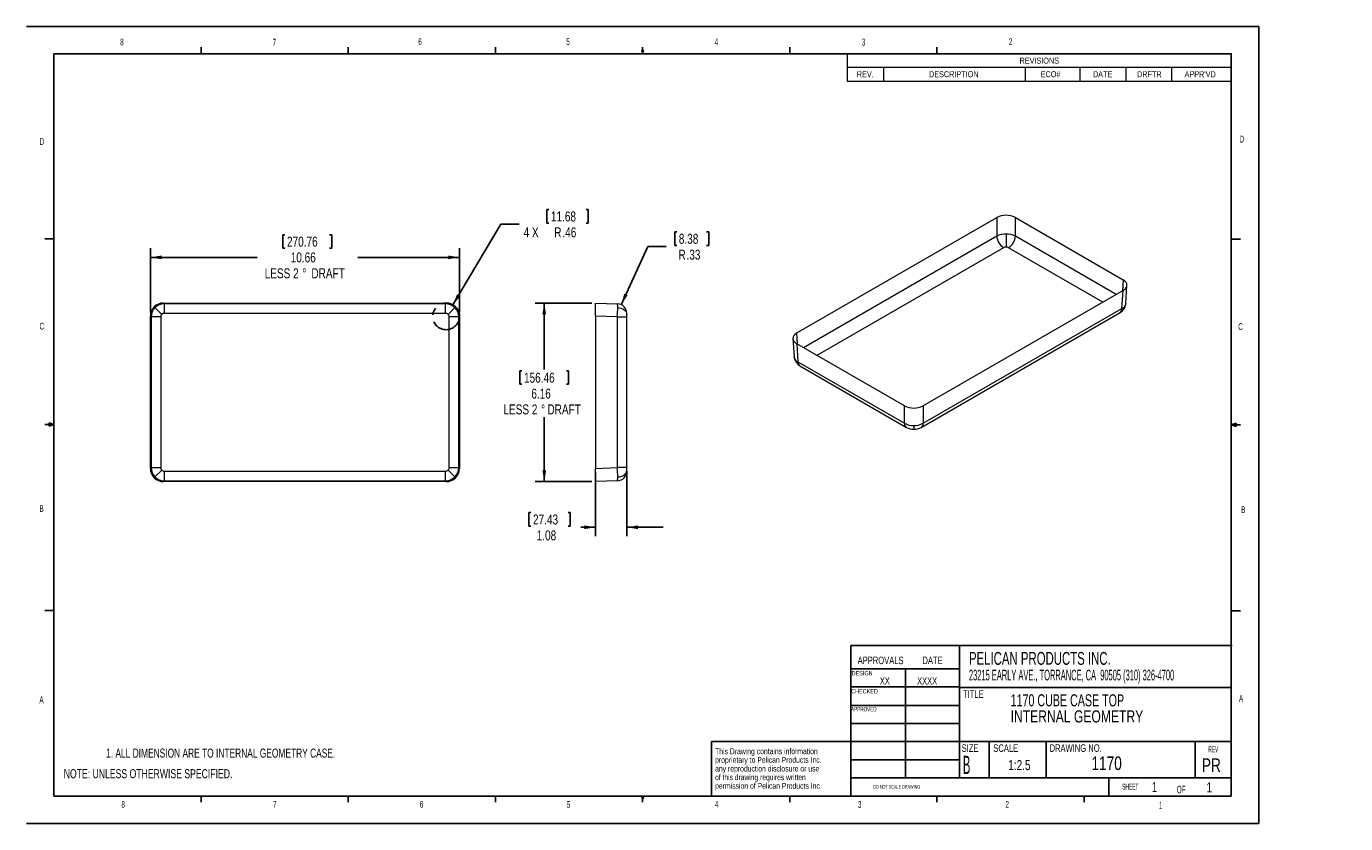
# Model space of a CAD drawing. Header units: inches. Extents: x 0 to 18.2, y 0 to 11.
import ezdxf

# ---------------------------------------------------------------- set-up
doc = ezdxf.new("R2010")
doc.units = ezdxf.units.IN
doc.header["$MEASUREMENT"] = 0
doc.linetypes.add('CENTERX2', pattern=[0.8, 0.5, -0.1, 0.1, -0.1])
doc.layers.add('SLD-0', color=7, linetype='Continuous')
doc.styles.add('SLDTEXTSTYLE0', font='TXT', dxfattribs={"width": 0.691667})
doc.styles.add('SLDTEXTSTYLE1', font='TXT', dxfattribs={"width": 0.71371})
doc.styles.add('SLDTEXTSTYLE10', font='TXT', dxfattribs={"width": 0.457579})
doc.styles.add('SLDTEXTSTYLE11', font='TXT', dxfattribs={"width": 0.663158})
doc.styles.add('SLDTEXTSTYLE12', font='TXT', dxfattribs={"width": 0.703125})
doc.styles.add('SLDTEXTSTYLE13', font='TXT', dxfattribs={"width": 0.705882})
doc.styles.add('SLDTEXTSTYLE14', font='TXT', dxfattribs={"width": 0.689516})
doc.styles.add('SLDTEXTSTYLE15', font='TXT', dxfattribs={"width": 0.704545})
doc.styles.add('SLDTEXTSTYLE16', font='TXT', dxfattribs={"width": 0.661765})
doc.styles.add('SLDTEXTSTYLE2', font='TXT', dxfattribs={"width": 0.497779})
doc.styles.add('SLDTEXTSTYLE3', font='TXT', dxfattribs={"width": 0.594306})
doc.styles.add('SLDTEXTSTYLE4', font='TXT', dxfattribs={"width": 0.75})
doc.styles.add('SLDTEXTSTYLE5', font='TXT', dxfattribs={"width": 0.500002})
doc.styles.add('SLDTEXTSTYLE6', font='TXT', dxfattribs={"width": 0.605})
doc.styles.add('SLDTEXTSTYLE7', font='TXT', dxfattribs={"width": 0.501333})
doc.styles.add('SLDTEXTSTYLE8', font='TXT', dxfattribs={"width": 0.466179})
doc.styles.add('SLDTEXTSTYLE9', font='TXT', dxfattribs={"width": 0.552632})
doc.dimstyles.new('SLDDIMSTYLE0', dxfattribs={"dimtxt": 0.137795, "dimasz": 0.156, "dimexe": 0, "dimexo": 0.0625, "dimgap": 0.034449, "dimtad": 0, "dimtih": 1, "dimtoh": 1, "dimlfac": 2.5, "dimzin": 12, "dimdsep": 46, "dimtxsty": 'SLDTEXTSTYLE4', "dimsah": 1, "dimcen": 0.09, "dimadec": 0, "dimazin": 0, "dimtfac": 1, "dimtofl": 0, "dimtmove": 0, "dimatfit": 3, "dimfxl": 1, "dimtolj": 1, "dimtzin": 12, "dimarcsym": 0})
doc.dimstyles.new('SLDDIMSTYLE1', dxfattribs={"dimtxt": 0.137795, "dimasz": 0.156, "dimexe": 0, "dimexo": 0.0625, "dimgap": 0.034449, "dimtad": 0, "dimtih": 1, "dimtoh": 1, "dimlfac": 2.5, "dimzin": 12, "dimdsep": 46, "dimtxsty": 'SLDTEXTSTYLE4', "dimsah": 1, "dimcen": 0.09, "dimadec": 0, "dimazin": 0, "dimtfac": 1, "dimtofl": 0, "dimtmove": 0, "dimatfit": 3, "dimfxl": 1, "dimtolj": 1, "dimtzin": 12, "dimarcsym": 0})

# ---------------------------------------------------------------- blocks, each defined once
blk = doc.blocks.new('SW_NOTE_0')
at = {"layer": 'SLD-0', "color": 0, "char_height": 0.08, "attachment_point": 1}
for s, insert, style in [('This Drawing contains information ', (0, 0.102), 'SLDTEXTSTYLE12'), ('any reproduction disclosure or use', (0, -0.137), 'SLDTEXTSTYLE12'), ('proprietary to Pelican Products Inc.', (0, -0.017), 'SLDTEXTSTYLE13'), ('of this drawing requires written ', (0, -0.256), 'SLDTEXTSTYLE14'), ('permission of Pelican Products Inc.', (0, -0.375), 'SLDTEXTSTYLE15')]:
    blk.add_mtext(s, dxfattribs=dict(at, insert=insert, style=style))
blk = doc.blocks.new('SW_NOTE_1')
at = {"layer": 'SLD-0', "color": 0, "char_height": 0.16667, "attachment_point": 1}
for s, insert, style in [('1170 CUBE CASE TOP ', (0, 0.213), 'SLDTEXTSTYLE16'), ('INTERNAL GEOMETRY', (0, -0.009), 'SLDTEXTSTYLE4')]:
    blk.add_mtext(s, dxfattribs=dict(at, insert=insert, style=style))
blk = doc.blocks.new('SW_TABLEANNOTATION_0')
at = {"color": 0, "linetype": 'Continuous', "lineweight": 0}
for p, q in [((0, 0), (0, -0.375)), ((5.297, 0), (0, 0)), ((5.297, -0.375), (5.297, 0)), ((0, -0.183), (5.297, -0.183)), ((0.498, -0.183), (0.498, -0.375)), ((2.454, -0.183), (2.454, -0.375)), ((3.209, -0.183), (3.209, -0.375)), ((3.841, -0.183), (3.841, -0.375)), ((4.471, -0.183), (4.471, -0.375)), ((0, -0.375), (5.297, -0.375))]:
    blk.add_line(p, q, dxfattribs=at)
at = {"color": 0, "linetype": 'Continuous', "lineweight": 0, "attachment_point": 1, "style": 'SLDTEXTSTYLE4'}
for s, insert, char_height in [('REVISIONS', (2.376, -0.051), 0.0833), ('REV.', (0.131, -0.238), 0.0833), ('DESCRIPTION', (1.127, -0.238), 0.08333), ('ECO#', (2.668, -0.238), 0.0833), ('DATE', (3.389, -0.238), 0.0833), ('DRFTR', (3.997, -0.238), 0.0833), ("APPR'VD", (4.652, -0.238), 0.0833)]:
    blk.add_mtext(s, dxfattribs=dict(at, insert=insert, char_height=char_height))
blk = doc.blocks.new('*D4')
at = {"layer": 'SLD-0'}
for p, q in [((7.179, 8.472), (7.179, 8.286)), ((7.179, 8.472), (7.207, 8.472)), ((7.749, 8.472), (7.721, 8.472)), ((7.749, 8.472), (7.749, 8.286)), ((5.883, 7.157), (6.546, 8.27)), ((6.546, 8.27), (6.796, 8.27)), ((7.179, 8.286), (7.207, 8.286)), ((7.749, 8.286), (7.721, 8.286))]:
    blk.add_line(p, q, dxfattribs=at)
blk.add_solid([(5.883, 7.157), (5.985, 7.278), (5.94, 7.304)], dxfattribs=at)
at = {"layer": 'SLD-0', "attachment_point": 1, "style": 'SLDTEXTSTYLE4'}
for s, insert, char_height in [('11.68', (7.235, 8.446), 0.1378), ('4 X', (6.858, 8.227), 0.1378), ('R', (7.281, 8.227), 0.138), ('.46', (7.393, 8.227), 0.1378)]:
    blk.add_mtext(s, dxfattribs=dict(at, insert=insert, char_height=char_height))
blk = doc.blocks.new('*D5')
at = {"layer": 'SLD-0'}
for p, q in [((3.539, 8.126), (3.539, 7.94)), ((3.539, 8.126), (3.567, 8.126)), ((4.211, 8.126), (4.183, 8.126)), ((4.211, 8.126), (4.211, 7.94)), ((1.71, 7.051), (1.71, 7.938)), ((3.539, 7.94), (3.567, 7.94)), ((4.211, 7.94), (4.183, 7.94)), ((5.974, 7.051), (5.974, 7.938)), ((1.71, 7.813), (3.181, 7.813)), ((5.974, 7.813), (4.57, 7.813))]:
    blk.add_line(p, q, dxfattribs=at)
for points in [[(1.71, 7.813), (1.866, 7.787), (1.866, 7.839)], [(5.974, 7.813), (5.818, 7.839), (5.818, 7.787)]]:
    blk.add_solid(points, dxfattribs=at)
at = {"layer": 'SLD-0', "char_height": 0.1378, "attachment_point": 1, "style": 'SLDTEXTSTYLE4'}
for s, insert in [('270.76', (3.595, 8.099)), ('10.66', (3.646, 7.881)), ('LESS 2', (3.287, 7.662)), ('%%d', (3.806, 7.66)), (' DRAFT', (3.893, 7.662))]:
    blk.add_mtext(s, dxfattribs=dict(at, insert=insert))
blk = doc.blocks.new('*D6')
at = {"layer": 'SLD-0'}
for p, q in [((7.8, 7.183), (7.018, 7.183)), ((7.143, 7.183), (7.143, 6.264)), ((6.808, 6.247), (6.808, 6.062)), ((6.808, 6.247), (6.836, 6.247)), ((7.479, 6.247), (7.451, 6.247)), ((7.479, 6.247), (7.479, 6.062)), ((6.808, 6.062), (6.836, 6.062)), ((7.479, 6.062), (7.451, 6.062)), ((7.143, 4.719), (7.143, 5.606)), ((7.8, 4.719), (7.018, 4.719))]:
    blk.add_line(p, q, dxfattribs=at)
for points in [[(7.143, 7.183), (7.117, 7.027), (7.169, 7.027)], [(7.143, 4.719), (7.169, 4.875), (7.117, 4.875)]]:
    blk.add_solid(points, dxfattribs=at)
at = {"layer": 'SLD-0', "char_height": 0.1378, "attachment_point": 1, "style": 'SLDTEXTSTYLE4'}
for s, insert in [('156.46', (6.864, 6.221)), ('6.16', (6.965, 6.002)), ('LESS 2', (6.58, 5.784)), ('%%d', (7.099, 5.782)), ('DRAFT', (7.187, 5.784))]:
    blk.add_mtext(s, dxfattribs=dict(at, insert=insert))
blk = doc.blocks.new('*D7')
at = {"layer": 'SLD-0'}
for p, q in [((8.943, 8.164), (8.943, 7.978)), ((8.943, 8.164), (8.971, 8.164)), ((9.411, 8.164), (9.383, 8.164)), ((9.411, 8.164), (9.411, 7.978)), ((8.205, 7.16), (8.574, 7.962)), ((8.574, 7.962), (8.824, 7.962)), ((8.943, 7.978), (8.971, 7.978)), ((9.411, 7.978), (9.383, 7.978))]:
    blk.add_line(p, q, dxfattribs=at)
blk.add_solid([(8.205, 7.16), (8.294, 7.291), (8.247, 7.313)], dxfattribs=at)
at = {"layer": 'SLD-0', "attachment_point": 1, "style": 'SLDTEXTSTYLE4'}
for s, insert, char_height in [('8.38', (8.999, 8.138), 0.1378), ('R', (8.994, 7.919), 0.138), ('.33', (9.105, 7.919), 0.1378)]:
    blk.add_mtext(s, dxfattribs=dict(at, insert=insert, char_height=char_height))
blk = doc.blocks.new('*D8')
at = {"layer": 'SLD-0'}
for p, q in [((7.85, 4.851), (7.85, 3.964)), ((8.282, 4.862), (8.282, 3.964)), ((6.932, 4.291), (6.932, 4.105)), ((6.932, 4.291), (6.96, 4.291)), ((7.502, 4.291), (7.474, 4.291)), ((7.502, 4.291), (7.502, 4.105)), ((6.932, 4.105), (6.96, 4.105)), ((7.502, 4.105), (7.474, 4.105)), ((7.85, 4.089), (7.648, 4.089)), ((8.282, 4.089), (8.782, 4.089))]:
    blk.add_line(p, q, dxfattribs=at)
for points in [[(7.85, 4.089), (7.694, 4.115), (7.694, 4.063)], [(8.282, 4.089), (8.438, 4.063), (8.438, 4.115)]]:
    blk.add_solid(points, dxfattribs=at)
at = {"layer": 'SLD-0', "char_height": 0.1378, "attachment_point": 1, "style": 'SLDTEXTSTYLE4'}
for s, insert in [('27.43', (6.988, 4.265)), ('1.08', (7.039, 4.046))]:
    blk.add_mtext(s, dxfattribs=dict(at, insert=insert))

msp = doc.modelspace()

# ---------------------------------------------------------------- linework, layer by layer
at = {"color": 144, "linetype": 'Continuous', "lineweight": 0}
for p, q in [((10.6267, 6.7698), (13.3845, 8.3618)), ((13.6418, 8.3618), (15.1268, 7.5046)), ((15.1268, 7.3561), (12.369, 5.764)), ((1.8916, 7.183), (5.7918, 7.183)), ((1.7097, 4.901), (1.7097, 7.0011)), ((5.9737, 7.0011), (5.9737, 4.901)), ((7.8496, 7.0011), (7.8496, 4.901)), ((12.1118, 5.764), (10.6267, 6.6213)), ((5.7918, 4.7191), (1.8916, 4.7191))]:
    msp.add_line(p, q, dxfattribs=at)
at = {"color": 7, "linetype": 'Continuous', "lineweight": 15}
for p, q in [((13.3845, 8.3618), (13.3845, 8.1044)), ((13.6418, 8.1044), (13.6418, 8.3618)), ((13.3845, 8.1044), (10.7211, 6.5668)), ((13.5132, 8.1336), (13.5132, 7.955)), ((15.0325, 7.3016), (13.6418, 8.1044)), ((13.4778, 7.9466), (10.9044, 6.461)), ((14.8491, 7.1957), (13.5485, 7.9466)), ((15.1268, 7.5046), (15.1175, 7.3507)), ((15.1118, 7.1073), (15.1268, 7.3561)), ((15.1648, 7.1764), (15.18, 7.4266)), ((1.7737, 7.119), (1.8669, 7.0258)), ((1.9023, 7.1724), (1.8916, 7.183)), ((5.7811, 7.1724), (1.9023, 7.1724)), ((1.9023, 7.1724), (1.9023, 7.0404)), ((5.7918, 7.183), (5.7811, 7.1724)), ((5.7811, 7.0404), (5.7811, 7.1724)), ((5.9097, 7.119), (5.8165, 7.0258)), ((7.8496, 7.183), (8.1543, 7.1724)), ((12.369, 5.524), (15.1118, 7.1073)), ((15.1644, 7.1764), (15.163, 7.1682)), ((1.7097, 7.0011), (1.7204, 6.9905)), ((1.7204, 6.9905), (1.7204, 4.9116)), ((1.8523, 6.9905), (1.7204, 6.9905)), ((1.8523, 6.9905), (1.8523, 4.9116)), ((5.7811, 7.0404), (1.9023, 7.0404)), ((5.8311, 4.9116), (5.8311, 6.9905)), ((5.963, 6.9905), (5.8311, 6.9905)), ((5.963, 6.9905), (5.9737, 7.0011)), ((5.963, 4.9116), (5.963, 6.9905)), ((8.1543, 6.9905), (7.8496, 7.0011)), ((8.1543, 4.9116), (8.1543, 6.9905)), ((8.1543, 6.9905), (8.2816, 6.9905)), ((8.2816, 7.0258), (8.2816, 7.0404)), ((8.2816, 6.9905), (8.2816, 7.0258)), ((8.2816, 4.9116), (8.2816, 6.9905)), ((12.3417, 5.4673), (15.0845, 7.0506)), ((10.636, 6.6159), (10.6267, 6.7698)), ((10.5735, 6.6919), (10.5887, 6.4416)), ((10.6267, 6.6213), (10.6418, 6.3726)), ((10.5905, 6.4335), (10.5892, 6.4416)), ((10.6418, 6.3726), (12.1118, 5.524)), ((10.6691, 6.3159), (12.139, 5.4673)), ((12.1118, 5.524), (12.1118, 5.764)), ((12.369, 5.764), (12.369, 5.524)), ((12.2404, 5.4917), (12.2404, 5.4411)), ((1.7204, 4.9116), (1.7097, 4.901)), ((1.7204, 4.9116), (1.8523, 4.9116)), ((1.7737, 4.783), (1.8669, 4.8763)), ((1.9023, 4.8616), (5.7811, 4.8616)), ((1.9023, 4.8616), (1.9023, 4.7297)), ((5.7811, 4.7297), (5.7811, 4.8616)), ((5.9097, 4.783), (5.8165, 4.8763)), ((5.8311, 4.9116), (5.963, 4.9116)), ((5.9737, 4.901), (5.963, 4.9116)), ((7.8496, 4.901), (8.1543, 4.9116)), ((8.2816, 4.9116), (8.1543, 4.9116)), ((8.2816, 4.8763), (8.2816, 4.9116)), ((8.2816, 4.8616), (8.2816, 4.8763)), ((1.8916, 4.7191), (1.9023, 4.7297)), ((1.9023, 4.7297), (5.7811, 4.7297)), ((5.7811, 4.7297), (5.7918, 4.7191)), ((8.1543, 4.7297), (7.8496, 4.7191))]:
    msp.add_line(p, q, dxfattribs=at)
at = {"color": 7, "linetype": 'Continuous', "lineweight": 15, "flags": 128}
for points in [[(8.1562, 7.119), (8.181, 7.1165), (8.2046, 7.1107), (8.2263, 7.1018), (8.2453, 7.0902), (8.2607, 7.0762), (8.2722, 7.0605), (8.2793, 7.0435), (8.2816, 7.0258)], [(10.5894, 6.4375), (10.5922, 6.425), (10.5942, 6.4191)], [(8.1562, 4.783), (8.181, 4.7856), (8.2046, 4.7914), (8.2263, 4.8003), (8.2453, 4.8119), (8.2607, 4.8259), (8.2722, 4.8416), (8.2793, 4.8586), (8.2816, 4.8763)]]:
    msp.add_lwpolyline(points, dxfattribs=at)
at = {"color": 144, "linetype": 'Continuous', "lineweight": 0}
for centre, radius, start, end in [((13.5132, 8.1137), 0.2795, 62.6018, 117.3982), ((1.8916, 7.0011), 0.1819, 89.98806, 180.01194), ((5.7918, 7.0011), 0.1819, 359.98806, 90.01194), ((12.2404, 6.0121), 0.2795, 242.6018, 297.3982), ((1.8916, 4.9009), 0.1819, 179.98806, 270.01194), ((5.7918, 4.9009), 0.1819, 269.98806, 0.01194)]:
    msp.add_arc(centre, radius, start, end, dxfattribs=at)
at = {"color": 7, "linetype": 'Continuous', "lineweight": 15}
for centre, radius, start, end in [((13.5078, 7.8588), 0.2748, 88.8894, 116.6561), ((13.5879, 8.1181), 0.2039, 183.84994, 237.3049), ((13.5185, 7.8588), 0.2748, 63.3439, 91.1106), ((13.4384, 8.1181), 0.2039, 302.6951, 356.15006), ((1.9024, 6.9903), 0.1821, 134.99754, 179.94538), ((1.9024, 6.9903), 0.1821, 90.05462, 135.00246), ((5.781, 6.9903), 0.1821, 44.99754, 89.94538), ((5.781, 6.9903), 0.1821, 0.05462, 45.00246), ((7.8347, 7.1343), 0.3218, 357.28985, 6.80025), ((8.1496, 7.0404), 0.132, 360, 88), ((2.8225, 7.1337), 5.3336, 358.4608, 359.84204), ((15.0482, 7.1032), 0.0637, 304.58974, 3.69101), ((15.0067, 7.1887), 0.1585, 299.41662, 352.60289), ((15.0798, 7.1863), 0.0852, 292.05074, 347.76369), ((10.7469, 6.4539), 0.1585, 187.39711, 240.58338), ((10.6737, 6.4515), 0.0852, 192.23631, 247.94926), ((10.7053, 6.3685), 0.0637, 176.30899, 235.41026), ((12.1753, 5.5199), 0.0637, 176.306, 235.39507), ((12.2355, 5.7449), 0.2532, 240.73828, 271.09512), ((12.2396, 5.6475), 0.2064, 240.84281, 270.22587), ((12.2452, 5.7449), 0.2532, 268.90488, 299.26172), ((12.2412, 5.6475), 0.2064, 269.77413, 299.15719), ((12.3047, 5.52), 0.0644, 305.04646, 3.57336), ((1.9024, 4.9118), 0.1821, 180.05462, 225.00246), ((1.9024, 4.9118), 0.1821, 224.99754, 269.94538), ((5.781, 4.9118), 0.1821, 270.05462, 315.00246), ((5.781, 4.9118), 0.1821, 314.99754, 359.94538), ((2.8225, 4.7683), 5.3336, 0.15796, 1.5392), ((8.1496, 4.8616), 0.132, 272, 360), ((7.8347, 4.7678), 0.3218, 353.19975, 2.71015)]:
    msp.add_arc(centre, radius, start, end, dxfattribs=at)
for points in [[(13.5132, 7.955), (13.5066, 7.955), (13.5001, 7.9543), (13.488, 7.9514), (13.4825, 7.9492), (13.4778, 7.9466)], [(13.5485, 7.9466), (13.5439, 7.9492), (13.5383, 7.9514), (13.5262, 7.9543), (13.5197, 7.955), (13.5132, 7.955)], [(1.8669, 7.0258), (1.8623, 7.0212), (1.8586, 7.0156), (1.8536, 7.0036), (1.8523, 6.997), (1.8523, 6.9905)], [(1.9023, 7.0404), (1.8957, 7.0404), (1.8892, 7.0391), (1.8771, 7.0341), (1.8716, 7.0304), (1.8669, 7.0258)], [(5.8165, 7.0258), (5.8119, 7.0304), (5.8063, 7.0341), (5.7942, 7.0391), (5.7877, 7.0404), (5.7811, 7.0404)], [(5.8311, 6.9905), (5.8311, 6.997), (5.8298, 7.0036), (5.8248, 7.0156), (5.8211, 7.0212), (5.8165, 7.0258)], [(1.8523, 4.9116), (1.8523, 4.9051), (1.8536, 4.8985), (1.8586, 4.8864), (1.8623, 4.8809), (1.8669, 4.8763)], [(1.8669, 4.8763), (1.8716, 4.8716), (1.8771, 4.8679), (1.8892, 4.8629), (1.8957, 4.8616), (1.9023, 4.8616)], [(5.7811, 4.8616), (5.7877, 4.8616), (5.7942, 4.8629), (5.8063, 4.8679), (5.8119, 4.8716), (5.8165, 4.8763)], [(5.8165, 4.8763), (5.8211, 4.8809), (5.8248, 4.8864), (5.8298, 4.8985), (5.8311, 4.9051), (5.8311, 4.9116)]]:
    msp.add_open_spline(points, degree=3, knots=[0, 0, 0, 0, 0.5, 0.5, 1, 1, 1, 1], dxfattribs=at)
at = {"color": 144, "linetype": 'Continuous', "lineweight": 0}
for points, knots in [([(15.1268, 7.3561), (15.128, 7.3568), (15.1305, 7.3582), (15.1341, 7.3605), (15.1375, 7.3628), (15.1408, 7.3651), (15.144, 7.3675), (15.147, 7.3699), (15.1499, 7.3723), (15.1526, 7.3748), (15.1552, 7.3773), (15.1577, 7.3798), (15.16, 7.3824), (15.1623, 7.3849), (15.1643, 7.3875), (15.1703, 7.3956), (15.1778, 7.4097), (15.1812, 7.4303), (15.1778, 7.4509), (15.1699, 7.4659), (15.1623, 7.4757), (15.1578, 7.4808), (15.1527, 7.4858), (15.147, 7.4908), (15.1408, 7.4955), (15.1341, 7.5002), (15.1293, 7.5031), (15.1268, 7.5046)], [0, 0, 0, 0, 0.0186048, 0.0370972, 0.0554771, 0.0737446, 0.0918998, 0.1099426, 0.1278731, 0.1456913, 0.1633972, 0.1809908, 0.1984722, 0.2158414, 0.2330984, 0.2502432, 0.3759445, 0.5000123, 0.6240801, 0.7497814, 0.7841801, 0.8190275, 0.8543236, 0.8900687, 0.9262631, 0.9629068, 1, 1, 1, 1]), ([(7.8496, 7.0011), (7.8496, 7.0029), (7.8496, 7.0064), (7.8496, 7.0117), (7.8496, 7.0169), (7.8496, 7.0221), (7.8496, 7.0272), (7.8496, 7.0323), (7.8496, 7.0374), (7.8496, 7.0423), (7.8496, 7.0472), (7.8496, 7.0521), (7.8496, 7.0569), (7.8496, 7.0616), (7.8496, 7.0662), (7.8496, 7.0803), (7.8496, 7.1029), (7.8496, 7.1306), (7.8496, 7.1533), (7.8496, 7.1661), (7.8496, 7.1728), (7.8496, 7.1758), (7.8496, 7.1784), (7.8496, 7.1804), (7.8496, 7.1819), (7.8496, 7.1828), (7.8496, 7.1829), (7.8496, 7.183)], [0, 0, 0, 0, 0.01860479, 0.03709715, 0.05547709, 0.07374463, 0.0918998, 0.10994261, 0.12787309, 0.14569127, 0.16339716, 0.18099079, 0.19847219, 0.21584137, 0.23309837, 0.2502432, 0.37594453, 0.50001232, 0.62408012, 0.74978144, 0.78418014, 0.81902746, 0.8543236, 0.89006874, 0.92626307, 0.96290677, 1, 1, 1, 1]), ([(10.6267, 6.7698), (10.6255, 6.7691), (10.623, 6.7676), (10.6195, 6.7654), (10.616, 6.7631), (10.6127, 6.7607), (10.6096, 6.7584), (10.6065, 6.7559), (10.6037, 6.7535), (10.6009, 6.751), (10.5983, 6.7485), (10.5958, 6.746), (10.5935, 6.7435), (10.5913, 6.7409), (10.5892, 6.7383), (10.5832, 6.7302), (10.5758, 6.7161), (10.5723, 6.6955), (10.5758, 6.675), (10.5837, 6.6599), (10.5912, 6.6501), (10.5958, 6.645), (10.6009, 6.64), (10.6065, 6.6351), (10.6127, 6.6303), (10.6194, 6.6257), (10.6243, 6.6228), (10.6267, 6.6213)], [0, 0, 0, 0, 0.0186048, 0.0370972, 0.0554771, 0.0737446, 0.0918998, 0.1099426, 0.1278731, 0.1456913, 0.1633972, 0.1809908, 0.1984722, 0.2158414, 0.2330984, 0.2502432, 0.3759445, 0.5000123, 0.6240801, 0.7497814, 0.7841801, 0.8190275, 0.8543236, 0.8900687, 0.9262631, 0.9629068, 1, 1, 1, 1]), ([(7.8496, 4.7191), (7.8496, 4.7191), (7.8496, 4.7191), (7.8496, 4.7194), (7.8496, 4.7197), (7.8496, 4.7203), (7.8496, 4.7209), (7.8496, 4.7218), (7.8496, 4.7227), (7.8496, 4.7238), (7.8496, 4.725), (7.8496, 4.7263), (7.8496, 4.7278), (7.8496, 4.7294), (7.8496, 4.7311), (7.8496, 4.7367), (7.8496, 4.7488), (7.8496, 4.7715), (7.8496, 4.7992), (7.8496, 4.8232), (7.8496, 4.8405), (7.8496, 4.85), (7.8496, 4.8598), (7.8496, 4.8698), (7.8496, 4.88), (7.8496, 4.8904), (7.8496, 4.8974), (7.8496, 4.901)], [0, 0, 0, 0, 0.0186048, 0.0370972, 0.0554771, 0.0737446, 0.0918998, 0.1099426, 0.1278731, 0.1456913, 0.1633972, 0.1809908, 0.1984722, 0.2158414, 0.2330984, 0.2502432, 0.3759445, 0.5000123, 0.6240801, 0.7497814, 0.7841801, 0.8190275, 0.8543236, 0.8900687, 0.9262631, 0.9629068, 1, 1, 1, 1])]:
    msp.add_open_spline(points, degree=3, knots=knots, dxfattribs=at)
at = {"layer": 'SLD-0'}
for p, q in [((0, 11), (17, 11)), ((17, 0), (17, 11)), ((0.38, 0.38), (0.38, 10.62)), ((0.38, 10.62), (16.62, 10.62)), ((14.23, 10.62), (14.23, 10.6173)), ((16.62, 0.38), (16.62, 10.62)), ((11.37, 2.4554), (16.6316, 2.4554)), ((11.37, 0.38), (11.37, 2.4554)), ((12.87, 0.63), (12.87, 2.4554)), ((12.87, 2.1378), (11.37, 2.1378)), ((12.126, 0.6274), (12.126, 2.1351)), ((12.87, 1.8878), (11.37, 1.8878)), ((16.62, 1.88), (12.87, 1.88)), ((12.87, 1.63), (11.37, 1.63)), ((12.87, 1.38), (11.37, 1.38)), ((16.62, 1.1317), (9.452, 1.1317)), ((9.452, 0.38), (9.452, 1.1317)), ((13.2808, 0.6225), (13.2808, 1.1225)), ((14.064, 0.63), (14.064, 1.13)), ((16.12, 0.63), (16.12, 1.13)), ((12.87, 0.88), (11.37, 0.88)), ((16.62, 0.63), (11.37, 0.63)), ((14.9322, 0.38), (14.9322, 0.63)), ((0.38, 0.38), (16.62, 0.38)), ((0, 0), (17, 0))]:
    msp.add_line(p, q, dxfattribs=at)
at = {"layer": 'SLD-0', "color": 179, "linetype": 'Continuous'}
for p, q in [((2.41, 10.63), (2.41, 10.7148)), ((4.44, 10.63), (4.44, 10.7148)), ((6.47, 10.63), (6.47, 10.7148)), ((8.5, 10.63), (8.4868, 10.6719)), ((8.5126, 10.6719), (8.4868, 10.6719)), ((8.493, 10.6719), (8.5, 10.63)), ((8.5, 10.63), (8.5, 10.7148)), ((8.5, 10.63), (8.5126, 10.6719)), ((8.5049, 10.6719), (8.5, 10.63)), ((10.53, 10.63), (10.53, 10.7148)), ((12.5598, 10.63), (12.5598, 10.7148)), ((16.62, 10.63), (16.62, 0.38)), ((0.38, 8.0675), (0.255, 8.0675)), ((16.62, 8.0632), (16.745, 8.0632)), ((0.38, 5.505), (0.255, 5.505)), ((0.3128, 5.529), (0.3128, 5.4824)), ((0.38, 5.505), (0.3128, 5.529)), ((0.38, 5.505), (0.3128, 5.514)), ((0.38, 5.505), (0.3128, 5.4947)), ((0.38, 5.505), (0.3128, 5.4824)), ((16.62, 5.5007), (16.6872, 5.5247)), ((16.62, 5.5007), (16.6872, 5.5098)), ((16.62, 5.5007), (16.745, 5.5007)), ((16.62, 5.5007), (16.6872, 5.4781)), ((16.62, 5.5007), (16.6872, 5.4904)), ((16.6872, 5.5247), (16.6872, 5.4781)), ((0.38, 2.9425), (0.255, 2.9425)), ((16.62, 2.9382), (16.745, 2.9382)), ((2.41, 0.38), (2.41, 0.2952)), ((4.44, 0.38), (4.44, 0.2952)), ((6.47, 0.38), (6.47, 0.2952)), ((8.4868, 0.3454), (8.5, 0.38)), ((8.5, 0.38), (8.5, 0.2952)), ((8.5, 0.38), (8.5126, 0.3454)), ((10.53, 0.38), (10.53, 0.2952)), ((12.5598, 0.38), (12.5598, 0.2952)), ((14.5898, 0.38), (14.5898, 0.2952)), ((8.5126, 0.3454), (8.4868, 0.3454))]:
    msp.add_line(p, q, dxfattribs=at)
at = {"layer": 'SLD-0', "linetype": 'CENTERX2'}
msp.add_circle((5.7887, 6.999), 0.184, dxfattribs=at)
at = {"layer": 'SLD-0'}
msp.add_open_spline([(5.7918, 7.183), (5.7953, 7.1829), (5.8023, 7.1828), (5.8128, 7.1819), (5.823, 7.1804), (5.833, 7.1784), (5.8427, 7.1758), (5.8522, 7.1728), (5.8695, 7.1661), (5.8936, 7.1533), (5.9212, 7.1306), (5.9439, 7.1029), (5.956, 7.0803), (5.9617, 7.0662), (5.9634, 7.0616), (5.9649, 7.0569), (5.9664, 7.0521), (5.9677, 7.0472), (5.969, 7.0423), (5.97, 7.0374), (5.971, 7.0323), (5.9718, 7.0272), (5.9725, 7.0221), (5.973, 7.0169), (5.9734, 7.0117), (5.9736, 7.0064), (5.9736, 7.0029), (5.9737, 7.0011)], degree=3, knots=[0, 0, 0, 0, 0.03709323, 0.07373693, 0.10993126, 0.1456764, 0.18097254, 0.21581986, 0.25021856, 0.37591988, 0.49998768, 0.62405547, 0.7497568, 0.76690163, 0.78415863, 0.80152781, 0.81900921, 0.83660284, 0.85430873, 0.87212691, 0.89005739, 0.9081002, 0.92625537, 0.94452291, 0.96290285, 0.98139521, 1, 1, 1, 1], dxfattribs=at)

# ---------------------------------------------------------------- block references
at = {"color": 7, "linetype": 'Continuous', "lineweight": 0}
msp.add_blockref('SW_TABLEANNOTATION_0', (11.3231, 10.62), dxfattribs=at)
at = {"layer": 'SLD-0'}
for name, p in [('SW_NOTE_1', (13.5756, 1.5716)), ('SW_NOTE_0', (9.4995, 0.9359))]:
    msp.add_blockref(name, p, dxfattribs=at)

# ---------------------------------------------------------------- texts
at = {"layer": 'SLD-0', "attachment_point": 1}
for s, insert, char_height, style in [('8', (1.2935, 10.8315), 0.0938, 'SLDTEXTSTYLE9'), ('7', (3.3966, 10.8286), 0.0938, 'SLDTEXTSTYLE9'), ('6', (5.4056, 10.8367), 0.0938, 'SLDTEXTSTYLE9'), ('5', (7.4468, 10.8372), 0.0938, 'SLDTEXTSTYLE9'), ('4', (9.4937, 10.8356), 0.0938, 'SLDTEXTSTYLE9'), ('3', (11.5234, 10.8295), 0.0938, 'SLDTEXTSTYLE9'), ('2', (13.5529, 10.8362), 0.0938, 'SLDTEXTSTYLE9'), ('D', (16.7351, 9.491), 0.0938, 'SLDTEXTSTYLE9'), ('D', (0.1824, 9.4575), 0.0938, 'SLDTEXTSTYLE9'), ('C', (0.1811, 6.9103), 0.0938, 'SLDTEXTSTYLE9'), ('C', (16.7149, 6.905), 0.0938, 'SLDTEXTSTYLE9'), ('B', (0.1802, 4.3932), 0.0938, 'SLDTEXTSTYLE9'), ('B', (16.7552, 4.379), 0.0938, 'SLDTEXTSTYLE9'), ('PELICAN PRODUCTS INC.', (13.0012, 2.3682), 0.177165, 'SLDTEXTSTYLE11'), ('APPROVALS', (11.4658, 2.3044), 0.10417, 'SLDTEXTSTYLE4'), ('DATE', (12.3599, 2.3044), 0.10417, 'SLDTEXTSTYLE4'), ('DESIGN', (11.3831, 2.1051), 0.06, 'SLDTEXTSTYLE4'), (' XX', (11.7426, 2.0188), 0.1, 'SLDTEXTSTYLE4'), ('XXXX', (12.2857, 2.0188), 0.1, 'SLDTEXTSTYLE4'), ('CHECKED', (11.3769, 1.8569), 0.06, 'SLDTEXTSTYLE4'), ('TITLE', (12.9194, 1.8397), 0.10417, 'SLDTEXTSTYLE4'), ('A', (0.1798, 1.7558), 0.0938, 'SLDTEXTSTYLE9'), ('A', (16.7258, 1.7726), 0.0938, 'SLDTEXTSTYLE9'), ('APPROVED', (11.3752, 1.6101), 0.0625, 'SLDTEXTSTYLE6'), ('SIZE', (12.9005, 1.0941), 0.10417, 'SLDTEXTSTYLE4'), ('SCALE', (13.3373, 1.0941), 0.10417, 'SLDTEXTSTYLE4'), ('DRAWING NO.', (14.113, 1.0941), 0.104167, 'SLDTEXTSTYLE4'), ('1. ALL DIMENSION ARE TO INTERNAL GEOMETRY CASE.', (1.0996, 1.0355), 0.125, 'SLDTEXTSTYLE0'), ('B', (12.917, 0.9358), 0.25, 'SLDTEXTSTYLE8'), ('1170', (14.691, 0.9273), 0.1875, 'SLDTEXTSTYLE4'), ('REV', (16.3034, 1.0659), 0.08, 'SLDTEXTSTYLE2'), ('NOTE: UNLESS OTHERWISE SPECIFIED.', (0.5149, 0.7515), 0.125, 'SLDTEXTSTYLE1'), ('1:2.5', (13.5434, 0.8768), 0.1378, 'SLDTEXTSTYLE4'), ('PR', (16.2142, 0.9007), 0.1875, 'SLDTEXTSTYLE4'), ('SHEET', (15.1146, 0.5507), 0.08, 'SLDTEXTSTYLE7'), ('1', (15.5223, 0.5728), 0.1378, 'SLDTEXTSTYLE4'), ('1', (16.2771, 0.5684), 0.1378, 'SLDTEXTSTYLE4'), ('DO NOT SCALE DRAWING', (11.6791, 0.5343), 0.052083, 'SLDTEXTSTYLE3'), ('OF', (15.8676, 0.5223), 0.10417, 'SLDTEXTSTYLE5'), ('8', (1.3111, 0.3129), 0.0938, 'SLDTEXTSTYLE9'), ('7', (3.4031, 0.3132), 0.0938, 'SLDTEXTSTYLE9'), ('6', (5.4257, 0.3136), 0.0938, 'SLDTEXTSTYLE9'), ('5', (7.4532, 0.3105), 0.0938, 'SLDTEXTSTYLE9'), ('4', (9.4995, 0.3137), 0.0938, 'SLDTEXTSTYLE9'), ('3', (11.4694, 0.3116), 0.0938, 'SLDTEXTSTYLE9'), ('2', (13.5042, 0.3124), 0.0938, 'SLDTEXTSTYLE9'), ('1', (15.6214, 0.3013), 0.0938, 'SLDTEXTSTYLE9')]:
    msp.add_mtext(s, dxfattribs=dict(at, insert=insert, char_height=char_height, style=style))
at = {"layer": 'SLD-0', "color": 7, "insert": (13.0012, 2.1238), "char_height": 0.147638, "attachment_point": 1, "style": 'SLDTEXTSTYLE10'}
msp.add_mtext('23215 EARLY AVE., TORRANCE, CA  90505 (310) 326-4700', dxfattribs=at)

# ---------------------------------------------------------------- dimensions: what is measured, and where the dimension line sits
at = {"layer": 'SLD-0'}
dim = msp.add_radius_dim(center=(5.7887, 6.999), mpoint=(5.8829, 7.1571), text='4 X<>', dimstyle='SLDDIMSTYLE0', dxfattribs=at)
dim.commit()
dim.dimension.update_dxf_attribs({"geometry": '*D4', "text_midpoint": (7.3318, 8.2696), "dimtype": 164})
dim = msp.add_linear_dim(base=(1.7097, 7.813), p1=(5.9737, 7.0011), p2=(1.7097, 7.0011), text='<>\\PLESS 2%%d DRAFT', dimstyle='SLDDIMSTYLE1', dxfattribs=at)
dim.commit()
dim.dimension.update_dxf_attribs({"geometry": '*D5', "text_midpoint": (3.8753, 7.813), "dimtype": 160})
dim = msp.add_radius_dim(center=(8.1496, 7.0404), mpoint=(8.2049, 7.1603), dimstyle='SLDDIMSTYLE0', dxfattribs=at)
dim.commit()
dim.dimension.update_dxf_attribs({"geometry": '*D7', "text_midpoint": (9.1767, 7.9618), "dimtype": 164})
dim = msp.add_linear_dim(base=(7.1435, 7.183), p1=(7.8496, 4.7191), p2=(7.8496, 7.183), angle=90, text='<>\\PLESS 2%%dDRAFT', dimstyle='SLDDIMSTYLE1', dxfattribs=at)
dim.commit()
dim.dimension.update_dxf_attribs({"geometry": '*D6', "text_midpoint": (7.1435, 5.9347), "dimtype": 160})
dim = msp.add_linear_dim(base=(8.2816, 4.0891), p1=(7.8496, 4.901), p2=(8.2816, 4.9116), angle=0, dimstyle='SLDDIMSTYLE1', dxfattribs=at)
dim.commit()
dim.dimension.update_dxf_attribs({"geometry": '*D8', "text_midpoint": (7.2171, 4.0891), "dimtype": 160})

doc.saveas('drawing.dxf')
